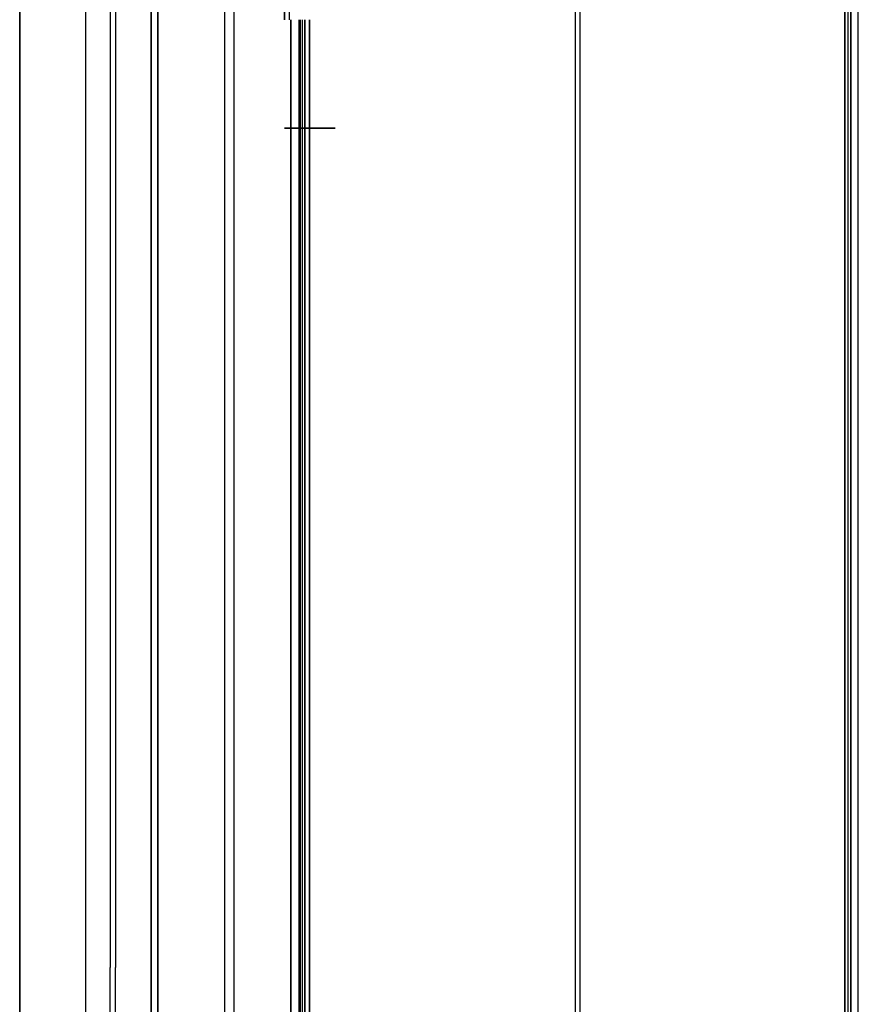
# Model space of a CAD drawing. Header units: millimetres. Extents: x -1030 to 192, y -442 to 180.
# Tile 201 of 256: x 60 to 181, y -126 to 16. Entities that reach past the tile are written whole.
import ezdxf

# ---------------------------------------------------------------- set-up
doc = ezdxf.new("R2010")
doc.units = ezdxf.units.MM
doc.header["$MEASUREMENT"] = 0
doc.layers.add('OVIDIO 120x60x72h', color=7, linetype='Continuous')

msp = doc.modelspace()

# ---------------------------------------------------------------- linework, layer by layer
at = {"layer": 'OVIDIO 120x60x72h', "extrusion": (-0.108979, -0.202852, 0.973126)}
for points in [[(85.13, 226.96), (85.13, 387.62)], [(85.13, 387.62), (85.13, 226.96)], [(85.72, 387.62), (85.72, 226.96)], [(85.72, 226.96), (85.72, 387.62)]]:
    msp.add_lwpolyline(points, dxfattribs=at)
at = {"layer": 'OVIDIO 120x60x72h'}
for points in [[(178.77, 153.67), (178.77, -131)], [(178.77, -131), (178.77, 153.67)], [(179.26, -131), (179.26, 153.67)], [(179.67, 153.3), (179.67, -131)], [(179.67, -131), (179.67, 153.3)], [(180.72, -131), (180.72, 153.67)], [(140.17, -131), (140.17, 81.02)], [(140.84, -131), (140.84, 81.02)], [(89.79, 77.89), (89.79, -131)], [(91.13, 77.89), (91.13, -131)], [(98.43, 15.57), (98.43, 78.82)], [(98.43, 78.82), (98.43, 15.57)], [(99.1, 78.82), (99.1, 15.57)], [(80.25, -131), (80.25, 67.33)], [(80.25, 67.33), (80.25, -131)], [(79.31, 65.92), (79.31, -131)], [(79.31, -131), (79.31, 65.92)], [(79.31, 65.92), (79.31, -131)], [(79.31, -131), (79.31, 65.92)], [(73.43, 61.28), (73.43, -120.45)], [(74.15, 61.28), (74.15, -120.45)], [(69.87, 56.57), (69.87, -131)], [(69.87, 56.57), (69.87, -131)], [(60.43, -131), (60.43, 42.15)], [(60.43, 42.15), (60.43, -131)], [(60.43, 42.15), (60.43, -131)], [(60.43, 42.15), (60.43, -131)], [(60.43, -131), (60.43, 42.15)], [(99.32, -131), (99.32, 15.57)], [(99.32, 15.57), (99.32, -131)], [(100.48, 15.57), (100.48, -131)], [(100.67, 15.57), (100.67, -131)], [(100.67, -131), (100.67, 15.57)], [(100.95, 15.57), (100.95, -131)], [(101.34, -131), (101.34, 15.57)], [(101.34, 15.57), (101.34, -131)], [(102.01, 15.57), (102.01, -131)], [(102.01, -131), (102.01, 15.57)], [(73.43, -302.17), (73.43, -120.45)], [(74.15, -302.17), (74.15, -120.45)]]:
    msp.add_lwpolyline(points, dxfattribs=at)
at = {"layer": 'OVIDIO 120x60x72h', "extrusion": (1, 0, 0)}
for points in [[(-131, 755.58), (153.67, 755.58)], [(153.67, 755.58), (-131, 755.58)], [(78.82, 717.81), (15.57, 717.81)], [(15.57, 717.81), (78.82, 717.81)], [(67.33, 754.17), (-131, 754.17)], [(-131, 754.17), (67.33, 754.17)]]:
    msp.add_lwpolyline(points, dxfattribs=at)
at = {"layer": 'OVIDIO 120x60x72h', "extrusion": (1, -9.4522e-07, 0)}
for points in [[(153.3, 754.63), (-131, 754.63)], [(-131, 754.63), (153.3, 754.63)]]:
    msp.add_lwpolyline(points, dxfattribs=at)
at = {"layer": 'OVIDIO 120x60x72h', "extrusion": (0, 1, 0)}
for points in [[(-99.77, 717.81), (-98.43, 717.14)], [(-99.32, 715.35), (-98.43, 717.14)], [(-98.43, 717.14), (-99.77, 717.81)], [(-98.43, 717.14), (-99.32, 715.35)], [(-98.88, 716.25), (-100.22, 716.92)], [(-99.1, 717.48), (-99.99, 715.69)], [(-102.01, 714.46), (-101.97, 714.44), (-101.93, 714.42), (-101.88, 714.4), (-101.84, 714.39), (-101.8, 714.37), (-101.76, 714.36), (-101.71, 714.34), (-101.67, 714.33), (-101.62, 714.31), (-101.57, 714.3), (-101.53, 714.29), (-101.48, 714.28), (-101.43, 714.27), (-101.38, 714.27), (-101.34, 714.26), (-101.29, 714.26), (-101.24, 714.25), (-101.19, 714.25), (-101.14, 714.25), (-101.09, 714.25), (-101.03, 714.25), (-100.98, 714.25), (-100.93, 714.26), (-100.88, 714.26), (-100.83, 714.27), (-100.78, 714.28), (-100.73, 714.29), (-100.68, 714.3), (-100.63, 714.31), (-100.58, 714.32), (-100.53, 714.34), (-100.48, 714.35), (-100.43, 714.37), (-100.38, 714.39), (-100.33, 714.41), (-100.29, 714.43), (-100.24, 714.45), (-100.19, 714.47), (-100.15, 714.5), (-100.1, 714.52), (-100.06, 714.55), (-100.02, 714.58), (-99.98, 714.6), (-99.93, 714.63), (-99.89, 714.66), (-99.85, 714.69), (-99.82, 714.73), (-99.78, 714.76), (-99.74, 714.79), (-99.71, 714.83), (-99.67, 714.86), (-99.64, 714.9), (-99.61, 714.93), (-99.58, 714.97), (-99.55, 715.01), (-99.52, 715.04), (-99.49, 715.08), (-99.46, 715.12), (-99.44, 715.16), (-99.41, 715.2), (-99.39, 715.24), (-99.37, 715.28), (-99.34, 715.32), (-99.32, 715.35)], [(-99.32, 715.35), (-100.67, 716.03)], [(-100.67, 716.03), (-99.32, 715.35)], [(-99.32, 715.35), (-99.34, 715.32), (-99.37, 715.28), (-99.39, 715.24), (-99.41, 715.2), (-99.44, 715.16), (-99.46, 715.12), (-99.49, 715.08), (-99.52, 715.04), (-99.55, 715.01), (-99.58, 714.97), (-99.61, 714.93), (-99.64, 714.9), (-99.67, 714.86), (-99.71, 714.83), (-99.74, 714.79), (-99.78, 714.76), (-99.82, 714.73), (-99.85, 714.69), (-99.89, 714.66), (-99.93, 714.63), (-99.98, 714.6), (-100.02, 714.58), (-100.06, 714.55), (-100.1, 714.52), (-100.15, 714.5), (-100.19, 714.47), (-100.24, 714.45), (-100.29, 714.43), (-100.33, 714.41), (-100.38, 714.39), (-100.43, 714.37), (-100.48, 714.35), (-100.53, 714.34), (-100.58, 714.32), (-100.63, 714.31), (-100.68, 714.3), (-100.73, 714.29), (-100.78, 714.28), (-100.83, 714.27), (-100.88, 714.26), (-100.93, 714.26), (-100.98, 714.25), (-101.03, 714.25), (-101.09, 714.25), (-101.14, 714.25), (-101.19, 714.25), (-101.24, 714.25), (-101.29, 714.26), (-101.34, 714.26), (-101.38, 714.27), (-101.43, 714.27), (-101.48, 714.28), (-101.53, 714.29), (-101.57, 714.3), (-101.62, 714.31), (-101.67, 714.33), (-101.71, 714.34), (-101.76, 714.36), (-101.8, 714.37), (-101.84, 714.39), (-101.88, 714.4), (-101.93, 714.42), (-101.97, 714.44), (-102.01, 714.46)], [(-99.77, 717.81), (-100.67, 716.03)], [(-100.67, 716.03), (-99.77, 717.81)], [(-100.01, 714.58), (-101.56, 715.35)], [(-100.22, 715.8), (-100.99, 714.25)], [(-100.67, 716.03), (-100.67, 716.02), (-100.68, 716.01), (-100.68, 716), (-100.69, 715.99), (-100.69, 715.98), (-100.7, 715.97), (-100.71, 715.96), (-100.71, 715.95), (-100.72, 715.94), (-100.73, 715.93), (-100.74, 715.92), (-100.74, 715.91), (-100.75, 715.9), (-100.76, 715.89), (-100.77, 715.88), (-100.78, 715.88), (-100.79, 715.87), (-100.8, 715.86), (-100.81, 715.85), (-100.82, 715.85), (-100.83, 715.84), (-100.84, 715.83), (-100.85, 715.82), (-100.86, 715.82), (-100.87, 715.81), (-100.88, 715.8), (-100.89, 715.8), (-100.91, 715.79), (-100.92, 715.79), (-100.93, 715.78), (-100.94, 715.78), (-100.95, 715.77), (-100.97, 715.77), (-100.98, 715.77), (-100.99, 715.76), (-101, 715.76), (-101.02, 715.76), (-101.03, 715.76), (-101.04, 715.75), (-101.06, 715.75), (-101.07, 715.75), (-101.08, 715.75), (-101.09, 715.75), (-101.11, 715.75), (-101.12, 715.75), (-101.13, 715.75), (-101.14, 715.75), (-101.16, 715.75), (-101.17, 715.75), (-101.18, 715.75), (-101.19, 715.76), (-101.2, 715.76), (-101.22, 715.76), (-101.23, 715.76), (-101.24, 715.77), (-101.25, 715.77), (-101.26, 715.77), (-101.27, 715.78), (-101.28, 715.78), (-101.3, 715.78), (-101.31, 715.79), (-101.32, 715.79), (-101.33, 715.8), (-101.34, 715.8)], [(-101.34, 715.8), (-101.33, 715.8), (-101.32, 715.79), (-101.31, 715.79), (-101.3, 715.78), (-101.28, 715.78), (-101.27, 715.78), (-101.26, 715.77), (-101.25, 715.77), (-101.24, 715.77), (-101.23, 715.76), (-101.22, 715.76), (-101.2, 715.76), (-101.19, 715.76), (-101.18, 715.75), (-101.17, 715.75), (-101.16, 715.75), (-101.14, 715.75), (-101.13, 715.75), (-101.12, 715.75), (-101.11, 715.75), (-101.09, 715.75), (-101.08, 715.75), (-101.07, 715.75), (-101.06, 715.75), (-101.04, 715.75), (-101.03, 715.76), (-101.02, 715.76), (-101, 715.76), (-100.99, 715.76), (-100.98, 715.77), (-100.97, 715.77), (-100.95, 715.77), (-100.94, 715.78), (-100.93, 715.78), (-100.92, 715.79), (-100.91, 715.79), (-100.89, 715.8), (-100.88, 715.8), (-100.87, 715.81), (-100.86, 715.82), (-100.85, 715.82), (-100.84, 715.83), (-100.83, 715.84), (-100.82, 715.85), (-100.81, 715.85), (-100.8, 715.86), (-100.79, 715.87), (-100.78, 715.88), (-100.77, 715.88), (-100.76, 715.89), (-100.75, 715.9), (-100.74, 715.91), (-100.74, 715.92), (-100.73, 715.93), (-100.72, 715.94), (-100.71, 715.95), (-100.71, 715.96), (-100.7, 715.97), (-100.69, 715.98), (-100.69, 715.99), (-100.68, 716), (-100.68, 716.01), (-100.67, 716.02), (-100.67, 716.03)], [(-101.34, 715.8), (-102.01, 714.46)], [(-101.34, 715.8), (-105.01, 717.64)], [(-102.01, 714.46), (-101.34, 715.8)], [(-105.01, 717.64), (-101.34, 715.8)], [(-101.67, 715.13), (-105.34, 716.97)], [(-105.68, 716.29), (-102.01, 714.46)], [(-102.01, 714.46), (-105.68, 716.29)], [(-103.84, 715.38), (-103.17, 716.72)], [(-105.01, 717.64), (-105.68, 716.29)], [(-105.68, 716.29), (-105.01, 717.64)]]:
    msp.add_lwpolyline(points, dxfattribs=at)

doc.saveas('drawing.dxf')
